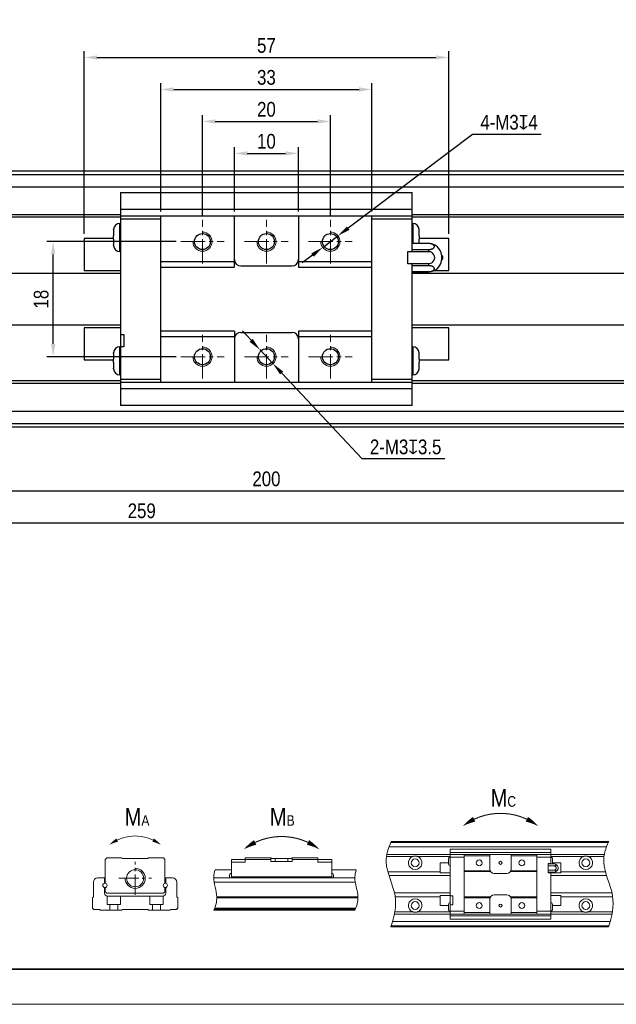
# Model space of a CAD drawing. Header units: millimetres. Extents: x 100 to 1557, y 30 to 283.
# Tile 14 of 16: x 1344 to 1437, y 30 to 184. Entities that reach past the tile are written whole.
import ezdxf

# ---------------------------------------------------------------- set-up
doc = ezdxf.new("R2010")
doc.units = ezdxf.units.MM
doc.linetypes.add('CENTER2', pattern=[28.575, 19.05, -3.175, 3.175, -3.175])
doc.layers.get('Defpoints').update_dxf_attribs({"lineweight": 13})
for name, color, linetype, lineweight in [('小粗', 7, 'Continuous', 25), ('标注', 3, 'Continuous', 13), ('点划线', 1, 'CENTER2', 13), ('粗线', 7, 'Continuous', 35), ('细线', 7, 'Continuous', 13)]:
    doc.layers.add(name, color=color, linetype=linetype, lineweight=lineweight)
doc.styles.add('3.5', font='ARIALN.TTF', dxfattribs={"height": 2.3})
doc.styles.add('7', font='ARIALN.TTF', dxfattribs={"height": 7})
doc.dimstyles.new('A4—对齐', dxfattribs={"dimtxt": 2.3, "dimasz": 2, "dimexe": 1, "dimexo": 0.7, "dimgap": 0.7, "dimtad": 1, "dimdec": 1, "dimzin": 9, "dimdsep": 46, "dimtxsty": '3.5', "dimcen": 2.5, "dimadec": 0, "dimazin": 0, "dimtm": 1e-09, "dimtfac": 1, "dimtdec": 1, "dimtmove": 0, "dimatfit": 3, "dimfxl": 0, "dimtolj": 1, "dimarcsym": 0})
doc.dimstyles.new('A4—水平', dxfattribs={"dimtxt": 2.3, "dimasz": 2, "dimexe": 1, "dimexo": 0.7, "dimgap": 0.7, "dimtad": 1, "dimtih": 1, "dimtoh": 1, "dimdec": 1, "dimzin": 12, "dimdsep": 46, "dimtxsty": '3.5', "dimcen": 2.5, "dimadec": 0, "dimazin": 0, "dimtm": 1e-09, "dimtfac": 1, "dimtdec": 1, "dimtmove": 0, "dimatfit": 3, "dimfxl": 0, "dimtolj": 1, "dimarcsym": 0})

# ---------------------------------------------------------------- blocks, each defined once
blk = doc.blocks.new('A4图框')
at = {"layer": '粗线'}
blk.add_lwpolyline([(5, 205), (292, 205), (292, 5), (5, 5)], close=True, dxfattribs=at)
at = {"layer": '细线'}
blk.add_lwpolyline([(0, 210), (297, 210), (297, 0), (0, 0)], close=True, dxfattribs=at)
blk = doc.blocks.new('扭矩')
at = {"layer": '标注'}
for points in [[(433.56, 94.07, 0.0147, 1.47, -0.053865), (436.8, 96.04, 0, 0, -1.574086)], [(455.04, 94.07, 0.0147, 1.47, 0.053865), (451.8, 96.04, 0, 0, 1.574086)], [(333.16, 88.77, 0.01, 1, -0.053865), (335.36, 90.11, 0, 0, -1.574086)], [(347.76, 88.77, 0.01, 1, 0.053865), (345.56, 90.11, 0, 0, 1.574086)], [(371.34, 87.48, 0.0147, 1.47, -0.053865), (374.58, 89.45, 0, 0, -1.574086)], [(392.81, 87.48, 0.0147, 1.47, 0.053865), (389.57, 89.45, 0, 0, 1.574086)]]:
    blk.add_lwpolyline(points, format="xyseb", dxfattribs=at)
for points, const_width in [([(451.8, 96.04, 0.223025), (436.8, 96.04, 4.483797)], 0.294), ([(345.56, 90.11, 0.223025), (335.36, 90.11, 4.483797)], 0.2), ([(389.57, 89.45, 0.223025), (374.58, 89.45, 4.483797)], 0.294)]:
    blk.add_lwpolyline(points, format="xyb", dxfattribs=dict(at, const_width=const_width))
blk.add_arc((340.46, 79.24), 2.86, 180, 90, dxfattribs=at)
for points, knots in [([(413.21, 89.69), (412.34, 87.78), (410.77, 82.72), (415.51, 74.58), (414.13, 68.38), (413.16, 65.44)], [4.418107, 4.418107, 4.418107, 4.418107, 10.533784, 20.542229, 29.51, 29.51, 29.51, 29.51]), ([(475.04, 89.69), (474.16, 87.78), (472.59, 82.72), (477.33, 74.58), (475.96, 68.38), (474.98, 65.44)], [4.418107, 4.418107, 4.418107, 4.418107, 10.533784, 20.542229, 29.51, 29.51, 29.51, 29.51]), ([(363.22, 81.67), (362.98, 80.98), (362.42, 78.47), (364.23, 74.45), (363.34, 71.38), (362.84, 70.15)], [3.929779, 3.929779, 3.929779, 3.929779, 6.143971, 11.892959, 15.773013, 15.773013, 15.773013, 15.773013]), ([(403.32, 81.67), (403.08, 80.98), (402.52, 78.47), (404.33, 74.45), (403.44, 71.38), (402.94, 70.15)], [3.929779, 3.929779, 3.929779, 3.929779, 6.143971, 11.892959, 15.773013, 15.773013, 15.773013, 15.773013])]:
    blk.add_open_spline(points, degree=3, knots=knots, dxfattribs=at)
at = {"layer": '点划线', "ltscale": 0.3}
for p, q in [((340.46, 74.58), (340.46, 83.91)), ((335.79, 79.24), (345.12, 79.24))]:
    blk.add_line(p, q, dxfattribs=at)
at = {"layer": '细线'}
for p, q in [((413.21, 89.69), (475.04, 89.69)), ((474.43, 88.21), (412.6, 88.21)), ((413.1, 89.43), (474.92, 89.43)), ((430.03, 87.55), (430.03, 67.58)), ((430.03, 87.55), (458.57, 87.55)), ((458.57, 83.32), (458.57, 87.55)), ((331.97, 84.63), (332.37, 85.04)), ((331.97, 84.63), (331.97, 77.83)), ((332.37, 85.04), (336.62, 85.04)), ((336.82, 84.84), (336.62, 85.04)), ((344.09, 84.84), (336.82, 84.84)), ((344.3, 85.04), (344.09, 84.84)), ((348.54, 85.04), (344.3, 85.04)), ((348.54, 85.04), (348.94, 84.63)), ((348.94, 84.63), (348.94, 77.83)), ((367.81, 84.63), (379.04, 84.63)), ((367.81, 84.63), (367.81, 79.53)), ((371.77, 85.04), (371.77, 83.83)), ((379.11, 85.04), (371.77, 85.04)), ((379.04, 84.03), (379.04, 85.04)), ((379.04, 84.03), (385.1, 84.03)), ((384.94, 84.84), (379.21, 84.84)), ((380.26, 84.84), (380.26, 84.03)), ((383.89, 84.03), (383.89, 84.84)), ((392.38, 85.04), (385.04, 85.04)), ((385.1, 84.03), (385.1, 85.04)), ((385.1, 84.63), (396.34, 84.63)), ((392.38, 85.04), (392.38, 83.83)), ((396.34, 79.53), (396.34, 84.63)), ((411.89, 85.45), (419.46, 85.45)), ((473.81, 86.05), (411.99, 86.05)), ((420.65, 85.45), (430.03, 85.45)), ((429.55, 83.22), (429.55, 84.84)), ((458.57, 86.55), (430.03, 86.55)), ((433.99, 85.24), (430.03, 85.24)), ((433.99, 86.05), (433.99, 69.08)), ((441.27, 85.65), (433.99, 85.65)), ((441.27, 86.05), (441.27, 81.81)), ((447.33, 86.05), (447.33, 81.81)), ((454.61, 85.65), (447.33, 85.65)), ((454.61, 69.08), (454.61, 86.05)), ((458.57, 85.24), (454.61, 85.24)), ((458.57, 85.45), (467.95, 85.45)), ((459.05, 83.32), (459.05, 84.84)), ((469.14, 85.45), (473.71, 85.45)), ((367.81, 81.67), (363.22, 81.67)), ((371.77, 83.83), (367.81, 83.83)), ((396.34, 83.83), (392.38, 83.83)), ((403.32, 81.67), (396.34, 81.67)), ((429.55, 83.63), (427.12, 83.63)), ((427.12, 80.8), (427.12, 83.63)), ((441.34, 81.4), (433.99, 81.4)), ((441.43, 81.2), (433.99, 81.2)), ((447.17, 81.2), (454.61, 81.2)), ((454.61, 81.4), (447.26, 81.4)), ((457.84, 80.84), (457.84, 83.47)), ((458.57, 83.47), (457.84, 83.47)), ((459.54, 83.32), (457.84, 83.32)), ((457.84, 82.74), (459.54, 82.74)), ((459.54, 81.57), (457.84, 81.57)), ((461.48, 83.63), (459.05, 83.63)), ((460.67, 82.44), (460.67, 81.87)), ((461.48, 80.8), (461.48, 83.63)), ((329.81, 79.36), (331.77, 79.36)), ((331.77, 79.36), (331.77, 77.83)), ((349.14, 79.36), (351.11, 79.36)), ((349.14, 79.36), (349.14, 77.83)), ((362.81, 79.36), (402.91, 79.36)), ((367.32, 79.36), (367.32, 80.25)), ((396.34, 79.64), (367.81, 79.64)), ((367.81, 79.36), (367.81, 79.53)), ((396.34, 79.53), (367.81, 79.53)), ((396.34, 79.53), (396.34, 79.36)), ((396.82, 79.36), (396.82, 80.25)), ((412.28, 81.12), (427.13, 81.12)), ((430.04, 79.99), (412.62, 79.99)), ((427.12, 80.8), (430.03, 80.8)), ((442.48, 80.6), (446.12, 80.6)), ((459.54, 80.99), (457.84, 80.99)), ((458.57, 80.84), (457.84, 80.84)), ((458.57, 80.99), (458.57, 67.58)), ((458.57, 80.8), (461.48, 80.8)), ((474.45, 79.99), (458.57, 79.99)), ((461.47, 81.12), (474.11, 81.12)), ((328.6, 73.93), (328.6, 78.15)), ((331.77, 74.98), (331.77, 76.62)), ((331.97, 75.4), (331.97, 76.62)), ((348.94, 76.62), (348.94, 75.4)), ((349.14, 74.98), (349.14, 76.62)), ((352.32, 78.15), (352.32, 73.93)), ((403.02, 78.15), (362.92, 78.15)), ((328.33, 73.67), (328.6, 73.93)), ((328.33, 70.76), (328.33, 73.67)), ((332.37, 75), (331.97, 75.4)), ((348.54, 75), (332.37, 75)), ((332.48, 74.19), (332.48, 71.82)), ((332.57, 74.18), (348.34, 74.18)), ((336.32, 74.18), (336.32, 71.82)), ((344.6, 74.18), (344.6, 71.82)), ((348.44, 74.19), (348.44, 71.82)), ((348.94, 75.4), (348.54, 75)), ((352.32, 73.93), (352.58, 73.67)), ((352.58, 73.67), (352.58, 70.76)), ((363.67, 73.93), (403.77, 73.93)), ((363.68, 73.67), (403.77, 73.67)), ((414.15, 75.14), (430.04, 75.14)), ((414.36, 74.01), (427.13, 74.01)), ((430.03, 74.33), (427.12, 74.33)), ((427.12, 71.5), (427.12, 74.33)), ((430.03, 74.29), (430.76, 74.29)), ((430.76, 74.29), (430.76, 71.66)), ((441.43, 73.93), (433.99, 73.93)), ((441.34, 73.73), (433.99, 73.73)), ((441.27, 69.08), (441.27, 73.32)), ((442.48, 74.53), (446.12, 74.53)), ((447.17, 73.93), (454.61, 73.93)), ((454.61, 73.73), (447.26, 73.73)), ((447.33, 73.32), (447.33, 69.08)), ((458.57, 75.14), (475.97, 75.14)), ((461.48, 74.33), (458.57, 74.33)), ((461.47, 74.01), (476.18, 74.01)), ((461.48, 71.5), (461.48, 74.33)), ((328.74, 70.35), (328.33, 70.76)), ((330.35, 70.35), (328.74, 70.35)), ((330.56, 70.15), (330.35, 70.35)), ((336.62, 70.15), (330.56, 70.15)), ((332.48, 71.82), (336.32, 71.82)), ((333.28, 71.82), (333.28, 70.15)), ((335.51, 71.82), (335.51, 70.15)), ((336.82, 70.35), (336.62, 70.15)), ((344.09, 70.35), (336.82, 70.35)), ((344.3, 70.15), (344.09, 70.35)), ((350.36, 70.15), (344.3, 70.15)), ((348.44, 71.82), (344.6, 71.82)), ((345.41, 71.82), (345.41, 70.15)), ((347.63, 71.82), (347.63, 70.15)), ((350.56, 70.35), (350.36, 70.15)), ((351.89, 70.35), (350.56, 70.35)), ((352.32, 70.53), (352.34, 70.51)), ((352.58, 70.76), (352.34, 70.51)), ((362.84, 70.15), (402.94, 70.15)), ((403.02, 70.35), (362.92, 70.35)), ((363.07, 70.76), (403.17, 70.76)), ((427.12, 71.5), (429.55, 71.5)), ((429.55, 71.91), (429.55, 70.29)), ((430.03, 71.66), (430.76, 71.66)), ((459.05, 70.29), (459.05, 71.91)), ((459.05, 71.5), (461.48, 71.5)), ((414.15, 69.08), (475.97, 69.08)), ((414.25, 69.68), (419.46, 69.68)), ((420.65, 69.68), (430.03, 69.68)), ((430.03, 69.89), (433.99, 69.89)), ((430.03, 68.58), (458.57, 68.58)), ((430.03, 67.58), (458.57, 67.58)), ((441.27, 69.48), (433.99, 69.48)), ((454.61, 69.48), (447.33, 69.48)), ((454.61, 69.89), (458.57, 69.89)), ((458.57, 69.68), (467.95, 69.68)), ((469.14, 69.68), (476.08, 69.68)), ((413.16, 65.44), (474.98, 65.44)), ((475.07, 65.7), (413.24, 65.7)), ((413.62, 66.92), (475.44, 66.92))]:
    blk.add_line(p, q, dxfattribs=at)
for centre, radius in [((420.05, 83.63), 1.11), ((438.24, 83.63), 0.849), ((444.3, 83.63), 0.434), ((450.36, 83.63), 0.849), ((468.55, 83.63), 1.11), ((340.46, 79.24), 2.42), ((331.87, 77.22), 0.614), ((349.04, 77.22), 0.614), ((420.05, 71.5), 1.11), ((438.24, 71.5), 0.849), ((444.3, 71.5), 0.434), ((450.36, 71.5), 0.849), ((468.55, 71.5), 1.11)]:
    blk.add_circle(centre, radius, dxfattribs=at)
for centre, radius, start, end in [((380.26, 85.44), 1.21, 199.4712, 210), ((420.05, 83.63), 1.92, 107.9953, 72.0062), ((429.95, 84.84), 0.404, 78.463, 180.0001), ((458.65, 84.84), 0.404, 359.9999, 101.537), ((468.55, 83.63), 1.92, 107.9938, 72.0062), ((429.95, 83.22), 0.404, 179.9999, 281.537), ((442.48, 81.81), 1.21, 180, 270), ((446.12, 81.81), 1.21, 270, 360), ((459.54, 82.15), 1.17, 14.082, 89.9713), ((459.54, 82.15), 0.583, 270.1017, 90.0043), ((459.54, 82.15), 1.17, 270, 345.918), ((329.81, 78.15), 1.21, 90, 180), ((351.11, 78.15), 1.21, 0, 90), ((367.73, 80.25), 0.404, 78.463, 180.0001), ((396.42, 80.25), 0.404, 359.9999, 101.537), ((332.57, 74.98), 0.8, 180, 270), ((348.34, 74.98), 0.8, 270, 0), ((420.05, 71.5), 1.92, 287.9938, 252.0047), ((442.48, 73.32), 1.21, 90, 180), ((446.12, 73.32), 1.21, 30, 90), ((446.12, 73.32), 1.21, 0, 19.4712), ((468.55, 71.5), 1.92, 287.9938, 252.0047), ((351.89, 70.96), 0.606, 270, 314.9062), ((429.95, 71.91), 0.404, 78.463, 180.0001), ((429.95, 70.29), 0.404, 179.9999, 281.537), ((458.65, 71.91), 0.404, 359.9999, 101.537), ((458.65, 70.29), 0.404, 258.463, 0.0001)]:
    blk.add_arc(centre, radius, start, end, dxfattribs=at)
for centre, major_axis, ratio, start_param, end_param in [((383.89, 85.44), (0.51, 1.1), 1, 4.621289, 4.805051), ((459.54, 83.03), (0.583, 0), 0.5, 4.712313, 7.852981), ((459.54, 81.28), (-0.583, 0), 0.5, 1.570197, 4.710613), ((446.12, 73.32), (0.51, -1.1), 1, 1.478135, 1.661896)]:
    blk.add_ellipse(centre, major_axis=major_axis, ratio=ratio, start_param=start_param, end_param=end_param, dxfattribs=at)
for points in [[(420.65, 85.45), (420.6, 85.47), (420.55, 85.48), (420.45, 85.51), (420.4, 85.51), (420.3, 85.53), (420.25, 85.54), (420.15, 85.54), (420.1, 85.55), (420.03, 85.55), (420, 85.55), (419.95, 85.54), (419.93, 85.54), (419.85, 85.54), (419.8, 85.53), (419.7, 85.51), (419.6, 85.5), (419.51, 85.47), (419.46, 85.45)], [(469.14, 85.45), (469.09, 85.47), (469.04, 85.48), (468.95, 85.51), (468.9, 85.51), (468.8, 85.53), (468.75, 85.54), (468.65, 85.54), (468.6, 85.55), (468.52, 85.55), (468.5, 85.55), (468.45, 85.54), (468.42, 85.54), (468.35, 85.54), (468.3, 85.53), (468.2, 85.51), (468.1, 85.5), (468, 85.47), (467.95, 85.45)], [(419.46, 69.68), (419.51, 69.66), (419.56, 69.65), (419.65, 69.62), (419.7, 69.61), (419.8, 69.6), (419.85, 69.59), (419.95, 69.59), (420, 69.58), (420.08, 69.58), (420.1, 69.58), (420.15, 69.59), (420.18, 69.59), (420.25, 69.59), (420.3, 69.6), (420.4, 69.61), (420.5, 69.63), (420.6, 69.66), (420.65, 69.68)], [(467.95, 69.68), (468, 69.66), (468.05, 69.65), (468.15, 69.62), (468.2, 69.61), (468.3, 69.6), (468.35, 69.59), (468.45, 69.59), (468.5, 69.58), (468.57, 69.58), (468.6, 69.58), (468.65, 69.59), (468.67, 69.59), (468.75, 69.59), (468.8, 69.6), (468.9, 69.61), (469, 69.63), (469.09, 69.66), (469.14, 69.68)]]:
    blk.add_open_spline(points, degree=3, knots=[0, 0, 0, 0, 0.125, 0.125, 0.25, 0.25, 0.375, 0.375, 0.5, 0.5, 0.5625, 0.5625, 0.625, 0.625, 0.75, 0.75, 0.875, 1, 1, 1, 1], dxfattribs=at)
blk.add_open_spline([(362.98, 70.51), (403.08, 70.51)], degree=1, dxfattribs=at)
at = {"layer": '标注', "char_height": 5, "attachment_point": 1, "style": '7'}
for s, insert in [('M{\\H0.6x;C}', (441.48, 104.59)), ('M{\\H0.6x;A}', (337.46, 99.18)), ('M{\\H0.6x;B}', (378.72, 99.18))]:
    blk.add_mtext_dynamic_manual_height_columns(s, width=12.0149, gutter_width=35, heights=[0], dxfattribs=dict(at, insert=insert))
blk = doc.blocks.new('*D170')
at = {"layer": 'Defpoints', "color": 0, "transparency": 16777216}
for p in [(1387.09, 163.1), (1377.09, 153.3), (1387.09, 153.3)]:
    blk.add_point(p, dxfattribs=at)
at = {"layer": '标注', "color": 0, "lineweight": -2, "transparency": 16777216}
for p, q in [((1377.09, 154), (1377.09, 164.1)), ((1387.09, 154), (1387.09, 164.1)), ((1379.09, 163.1), (1385.09, 163.1))]:
    blk.add_line(p, q, dxfattribs=at)
at = {"layer": '标注', "color": 0, "transparency": 16777216}
for points in [[(1379.09, 163.43), (1379.09, 162.77), (1377.09, 163.1)], [(1385.09, 163.43), (1385.09, 162.77), (1387.09, 163.1)]]:
    blk.add_solid(points, dxfattribs=at)
at = {"layer": '标注', "color": 0, "transparency": 16777216, "insert": (1382.09, 164.98), "char_height": 2.3, "attachment_point": 5, "style": '3.5'}
blk.add_mtext('\\A1;10', dxfattribs=at)
blk = doc.blocks.new('*D171')
at = {"layer": 'Defpoints', "color": 0, "transparency": 16777216}
for p in [(1392.09, 168.1), (1372.09, 152.71), (1392.09, 152.71)]:
    blk.add_point(p, dxfattribs=at)
at = {"layer": '标注', "color": 0, "lineweight": -2, "transparency": 16777216}
for p, q in [((1372.09, 153.41), (1372.09, 169.1)), ((1374.09, 168.1), (1390.09, 168.1)), ((1392.09, 153.41), (1392.09, 169.1))]:
    blk.add_line(p, q, dxfattribs=at)
at = {"layer": '标注', "color": 0, "transparency": 16777216}
for points in [[(1374.09, 168.43), (1374.09, 167.77), (1372.09, 168.1)], [(1390.09, 168.43), (1390.09, 167.77), (1392.09, 168.1)]]:
    blk.add_solid(points, dxfattribs=at)
at = {"layer": '标注', "color": 0, "transparency": 16777216, "insert": (1382.09, 169.98), "char_height": 2.3, "attachment_point": 5, "style": '3.5'}
blk.add_mtext('\\A1;20', dxfattribs=at)
blk = doc.blocks.new('*D172')
at = {"layer": 'Defpoints', "color": 0, "transparency": 16777216}
for p in [(1398.59, 173.1), (1365.59, 153.3), (1398.59, 153.3)]:
    blk.add_point(p, dxfattribs=at)
at = {"layer": '标注', "color": 0, "lineweight": -2, "transparency": 16777216}
for p, q in [((1365.59, 154), (1365.59, 174.1)), ((1398.59, 154), (1398.59, 174.1)), ((1367.59, 173.1), (1396.59, 173.1))]:
    blk.add_line(p, q, dxfattribs=at)
at = {"layer": '标注', "color": 0, "transparency": 16777216}
for points in [[(1367.59, 173.43), (1367.59, 172.77), (1365.59, 173.1)], [(1396.59, 173.43), (1396.59, 172.77), (1398.59, 173.1)]]:
    blk.add_solid(points, dxfattribs=at)
at = {"layer": '标注', "color": 0, "transparency": 16777216, "insert": (1382.09, 174.98), "char_height": 2.3, "attachment_point": 5, "style": '3.5'}
blk.add_mtext('\\A1;33', dxfattribs=at)
blk = doc.blocks.new('*D173')
at = {"layer": 'Defpoints', "color": 0, "transparency": 16777216}
for p in [(1410.59, 178.1), (1353.59, 149.8), (1410.59, 149.8)]:
    blk.add_point(p, dxfattribs=at)
at = {"layer": '标注', "color": 0, "lineweight": -2, "transparency": 16777216}
for p, q in [((1353.59, 150.5), (1353.59, 179.1)), ((1410.59, 150.5), (1410.59, 179.1)), ((1355.59, 178.1), (1408.59, 178.1))]:
    blk.add_line(p, q, dxfattribs=at)
at = {"layer": '标注', "color": 0, "transparency": 16777216}
for points in [[(1355.59, 178.43), (1355.59, 177.77), (1353.59, 178.1)], [(1408.59, 178.43), (1408.59, 177.77), (1410.59, 178.1)]]:
    blk.add_solid(points, dxfattribs=at)
at = {"layer": '标注', "color": 0, "transparency": 16777216, "insert": (1382.09, 179.97), "char_height": 2.3, "attachment_point": 5, "style": '3.5'}
blk.add_mtext('\\A1;57', dxfattribs=at)
blk = doc.blocks.new('*D174')
at = {"layer": 'Defpoints', "color": 0, "transparency": 16777216}
for p in [(1307.09, 120.3), (1457.09, 120.3), (1457.09, 110.3)]:
    blk.add_point(p, dxfattribs=at)
at = {"layer": '标注', "color": 0, "lineweight": -2, "transparency": 16777216}
for p, q in [((1307.09, 119.6), (1307.09, 109.3)), ((1457.09, 119.6), (1457.09, 109.3)), ((1309.09, 110.3), (1455.09, 110.3))]:
    blk.add_line(p, q, dxfattribs=at)
at = {"layer": '标注', "color": 0, "transparency": 16777216}
for points in [[(1309.09, 110.63), (1309.09, 109.97), (1307.09, 110.3)], [(1455.09, 110.63), (1455.09, 109.97), (1457.09, 110.3)]]:
    blk.add_solid(points, dxfattribs=at)
at = {"layer": '标注', "color": 0, "transparency": 16777216, "insert": (1382.09, 112.18), "char_height": 2.3, "width": 17.3777, "attachment_point": 5, "style": '3.5'}
blk.add_mtext('\\A1;200', dxfattribs=at)
blk = doc.blocks.new('*D176')
at = {"layer": 'Defpoints', "color": 0, "transparency": 16777216}
for p in [(1258.09, 120.5), (1467.09, 121), (1467.09, 105.3)]:
    blk.add_point(p, dxfattribs=at)
at = {"layer": '标注', "color": 0, "lineweight": -2, "transparency": 16777216}
for p, q in [((1467.09, 120.3), (1467.09, 104.3)), ((1258.09, 119.8), (1258.09, 104.3)), ((1260.09, 105.3), (1465.09, 105.3))]:
    blk.add_line(p, q, dxfattribs=at)
at = {"layer": '标注', "color": 0, "transparency": 16777216}
for points in [[(1260.09, 105.63), (1260.09, 104.97), (1258.09, 105.3)], [(1465.09, 105.63), (1465.09, 104.97), (1467.09, 105.3)]]:
    blk.add_solid(points, dxfattribs=at)
at = {"layer": '标注', "color": 0, "transparency": 16777216, "insert": (1362.59, 107.18), "char_height": 2.3, "width": 21.1351, "attachment_point": 5, "style": '3.5'}
blk.add_mtext('\\A1;259', dxfattribs=at)
blk = doc.blocks.new('*D197')
at = {"layer": 'Defpoints', "color": 0, "transparency": 16777216}
for p in [(1348.74, 149.3), (1368.68, 149.3), (1368.68, 131.3)]:
    blk.add_point(p, dxfattribs=at)
at = {"layer": '标注', "color": 0, "lineweight": -2, "transparency": 16777216}
for p, q in [((1367.98, 149.3), (1347.74, 149.3)), ((1348.74, 133.3), (1348.74, 147.3)), ((1367.98, 131.3), (1347.74, 131.3))]:
    blk.add_line(p, q, dxfattribs=at)
at = {"layer": '标注', "color": 0, "transparency": 16777216}
for points in [[(1348.41, 147.3), (1349.08, 147.3), (1348.74, 149.3)], [(1348.41, 133.3), (1349.08, 133.3), (1348.74, 131.3)]]:
    blk.add_solid(points, dxfattribs=at)
at = {"layer": '标注', "color": 0, "transparency": 16777216, "insert": (1346.87, 140.3), "char_height": 2.3, "attachment_point": 5, "rotation": 90, "style": '3.5'}
blk.add_mtext('\\A1;18', dxfattribs=at)
blk = doc.blocks.new('*D198')
at = {"layer": 'Defpoints', "color": 0, "transparency": 16777216}
for p in [(1381.06, 132.4), (1383.11, 130.21)]:
    blk.add_point(p, dxfattribs=at)
at = {"layer": '标注', "color": 0, "lineweight": -2, "transparency": 16777216}
for p, q in [((1379.69, 133.86), (1378.33, 135.32)), ((1381.06, 132.4), (1383.11, 130.21)), ((1397.05, 115.3), (1384.48, 128.74)), ((1409.97, 115.3), (1397.05, 115.3))]:
    blk.add_line(p, q, dxfattribs=at)
at = {"layer": '标注', "color": 0, "transparency": 16777216}
for points in [[(1379.94, 134.09), (1379.45, 133.63), (1381.06, 132.4)], [(1384.72, 128.97), (1384.23, 128.52), (1383.11, 130.21)]]:
    blk.add_solid(points, dxfattribs=at)
at = {"layer": '标注', "color": 0, "transparency": 16777216, "insert": (1403.86, 117.18), "char_height": 2.3, "attachment_point": 5, "style": '3.5'}
blk.add_mtext('\\A1;2-M3{\\Fgdt|c134;x}3.5', dxfattribs=at)
blk = doc.blocks.new('*D199')
at = {"layer": 'Defpoints', "color": 0, "transparency": 16777216}
for p in [(1393.28, 150.21), (1390.89, 148.4)]:
    blk.add_point(p, dxfattribs=at)
at = {"layer": '标注', "color": 0, "lineweight": -2, "transparency": 16777216}
for p, q in [((1414.3, 166.08), (1394.88, 151.41)), ((1425.05, 166.08), (1414.3, 166.08)), ((1390.89, 148.4), (1393.28, 150.21)), ((1389.29, 147.19), (1387.7, 145.99))]:
    blk.add_line(p, q, dxfattribs=at)
at = {"layer": '标注', "color": 0, "transparency": 16777216}
for points in [[(1394.68, 151.68), (1395.08, 151.14), (1393.28, 150.21)], [(1389.09, 147.46), (1389.49, 146.93), (1390.89, 148.4)]]:
    blk.add_solid(points, dxfattribs=at)
at = {"layer": '标注', "color": 0, "transparency": 16777216, "insert": (1420.03, 167.96), "char_height": 2.3, "attachment_point": 5, "style": '3.5'}
blk.add_mtext('\\A1;4-M3{\\Fgdt|c134;x}4', dxfattribs=at)

msp = doc.modelspace()

# ---------------------------------------------------------------- linework, layer by layer
at = {"layer": '小粗'}
for p, q in [((1457.09, 160.3), (1307.09, 160.3)), ((1307.09, 159.8), (1457.09, 159.8)), ((1457.09, 157.8), (1307.09, 157.8)), ((1359.29, 156.96), (1404.89, 156.96)), ((1359.29, 156.96), (1359.29, 132.85)), ((1404.89, 147.78), (1404.89, 156.96)), ((1404.89, 154.3), (1359.29, 154.3)), ((1359.29, 153.5), (1307.09, 153.5)), ((1359.29, 153.1), (1307.09, 153.1)), ((1404.89, 153.3), (1359.29, 153.3)), ((1365.59, 152.8), (1359.29, 152.8)), ((1365.59, 127.3), (1365.59, 153.3)), ((1377.09, 145.3), (1377.09, 153.3)), ((1387.09, 153.3), (1387.09, 145.3)), ((1398.59, 127.3), (1398.59, 153.3)), ((1404.89, 152.8), (1398.59, 152.8)), ((1457.09, 153.5), (1404.89, 153.5)), ((1457.09, 153.1), (1404.89, 153.1)), ((1358.19, 151.2), (1358.19, 151.2)), ((1358.19, 151.12), (1358.19, 150.2)), ((1359.29, 152.15), (1359.19, 152.15)), ((1359.19, 147.75), (1359.19, 152.15)), ((1404.99, 152.15), (1404.89, 152.15)), ((1404.99, 152.15), (1404.99, 149)), ((1405.98, 151.2), (1405.98, 151.2)), ((1405.99, 150.2), (1405.99, 151.12)), ((1358.19, 149.8), (1353.59, 149.8)), ((1353.59, 149.8), (1353.59, 144.8)), ((1358.19, 150.2), (1358.19, 150.2)), ((1358.19, 149.7), (1358.19, 149.7)), ((1358.19, 149.7), (1358.19, 148.78)), ((1405.98, 150.2), (1405.99, 150.2)), ((1410.59, 149.8), (1405.98, 149.8)), ((1405.99, 149.7), (1405.98, 149.7)), ((1405.99, 149), (1405.99, 149.7)), ((1410.59, 144.8), (1410.59, 149.8)), ((1358.19, 148.7), (1358.19, 148.7)), ((1407.49, 149), (1404.89, 149)), ((1407.49, 148.99), (1404.89, 148.99)), ((1404.89, 148.08), (1407.49, 148.08)), ((1407.49, 148.99), (1407.49, 149)), ((1407.49, 147.72), (1407.49, 148.08)), ((1359.19, 147.75), (1359.29, 147.75)), ((1404.19, 145.82), (1404.19, 147.78)), ((1404.19, 147.78), (1404.89, 147.78)), ((1407.49, 147.72), (1404.19, 147.72)), ((1409.47, 147.21), (1409.47, 146.39)), ((1353.59, 144.8), (1359.29, 144.8)), ((1365.59, 146.2), (1377.09, 146.2)), ((1365.59, 145.3), (1377.09, 145.3)), ((1378.09, 145.5), (1386.09, 145.5)), ((1387.09, 146.2), (1398.59, 146.2)), ((1387.09, 145.3), (1398.59, 145.3)), ((1404.19, 145.88), (1407.49, 145.88)), ((1404.89, 145.82), (1404.19, 145.82)), ((1404.89, 123.64), (1404.89, 145.82)), ((1407.49, 145.53), (1404.89, 145.53)), ((1407.49, 145.53), (1407.49, 145.88)), ((1408.36, 144.8), (1410.59, 144.8)), ((1359.29, 144.3), (1310.09, 144.3)), ((1457.09, 144.3), (1404.88, 144.3)), ((1404.89, 144.61), (1407.49, 144.61)), ((1404.89, 144.6), (1407.49, 144.6)), ((1407.49, 144.6), (1407.49, 144.61)), ((1310.09, 136.3), (1359.29, 136.3)), ((1359.29, 135.8), (1353.59, 135.8)), ((1353.59, 135.8), (1353.59, 130.8)), ((1404.88, 136.3), (1457.09, 136.3)), ((1410.59, 135.8), (1404.89, 135.8)), ((1410.59, 130.8), (1410.59, 135.8)), ((1359.29, 134.78), (1359.79, 134.78)), ((1359.79, 134.78), (1359.79, 132.82)), ((1377.09, 135.3), (1365.59, 135.3)), ((1377.09, 134.4), (1365.59, 134.4)), ((1377.09, 135.3), (1377.09, 127.3)), ((1378.09, 135.1), (1386.09, 135.1)), ((1398.59, 135.3), (1387.09, 135.3)), ((1387.09, 135.3), (1387.09, 127.3)), ((1398.59, 134.4), (1387.09, 134.4)), ((1359.29, 132.85), (1359.19, 132.85)), ((1359.19, 128.45), (1359.19, 132.85)), ((1359.29, 132.82), (1359.29, 123.64)), ((1359.79, 132.82), (1359.29, 132.82)), ((1404.99, 132.85), (1404.89, 132.85)), ((1404.99, 132.85), (1404.99, 128.45)), ((1358.19, 131.9), (1358.19, 131.9)), ((1358.19, 131.82), (1358.19, 130.9)), ((1405.98, 131.9), (1405.98, 131.9)), ((1405.99, 130.9), (1405.99, 131.82)), ((1353.59, 130.8), (1358.19, 130.8)), ((1358.19, 130.9), (1358.19, 130.9)), ((1358.19, 130.4), (1358.19, 130.4)), ((1358.19, 130.4), (1358.19, 129.48)), ((1358.19, 129.4), (1358.19, 129.4)), ((1405.98, 130.9), (1405.99, 130.9)), ((1405.98, 130.8), (1410.59, 130.8)), ((1405.99, 130.4), (1405.98, 130.4)), ((1405.98, 129.4), (1405.98, 129.4)), ((1405.99, 129.48), (1405.99, 130.4)), ((1359.19, 128.45), (1359.29, 128.45)), ((1404.89, 128.45), (1404.99, 128.45)), ((1359.29, 127.5), (1307.09, 127.5)), ((1359.29, 127.1), (1307.09, 127.1)), ((1359.29, 127.8), (1365.59, 127.8)), ((1359.29, 127.3), (1404.89, 127.3)), ((1359.29, 126.3), (1404.89, 126.3)), ((1398.59, 127.8), (1404.89, 127.8)), ((1457.09, 127.5), (1404.89, 127.5)), ((1457.09, 127.1), (1404.89, 127.1)), ((1404.89, 123.64), (1359.29, 123.64)), ((1307.09, 122.8), (1457.09, 122.8)), ((1457.09, 120.8), (1307.09, 120.8)), ((1457.09, 120.3), (1307.09, 120.3))]:
    msp.add_line(p, q, dxfattribs=at)
for centre in [(1372.09, 149.3), (1382.09, 149.3), (1392.09, 149.3), (1372.09, 131.3), (1382.09, 131.3), (1392.09, 131.3)]:
    msp.add_circle(centre, 1.25, dxfattribs=at)
for centre, radius, start, end in [((1359.19, 151.15), 1, 90, 177.1503), ((1404.99, 151.15), 1, 2.8407, 90), ((1359.19, 148.75), 1, 182.8407, 270), ((1407.49, 147, 0), 2, 5.9669, 89.9995), ((1378.09, 146.5), 1, 180, 270), ((1386.09, 146.5), 1, 270, 0), ((1407.49, 146.8), 0.917, 269.927, 90.0283), ((1407.49, 146.6, 0), 2, 270, 354.0287), ((1409.19, 146.8), 0.5, 305.3329, 54.6671), ((1378.09, 134.1), 1, 90, 180), ((1386.09, 134.1), 1, 0, 90), ((1359.19, 131.85), 1, 90, 177.1503), ((1404.99, 131.85), 1, 2.8407, 90), ((1359.19, 129.45), 1, 182.8407, 270), ((1404.99, 129.45), 1, 270, 357.1503)]:
    msp.add_arc(centre, radius, start, end, dxfattribs=at)
for points in [[(1358.19, 151.12), (1358.19, 151.13), (1358.19, 151.15), (1358.19, 151.18), (1358.19, 151.19), (1358.19, 151.2)], [(1405.99, 151.12), (1405.99, 151.13), (1405.99, 151.15), (1405.98, 151.18), (1405.98, 151.19), (1405.98, 151.2)], [(1358.19, 149.7), (1358.19, 149.78), (1358.19, 149.95), (1358.19, 150.12), (1358.19, 150.2)], [(1405.98, 150.2), (1405.98, 150.12), (1405.98, 149.95), (1405.98, 149.78), (1405.98, 149.7)], [(1358.19, 148.7), (1358.19, 148.71), (1358.19, 148.73), (1358.19, 148.75), (1358.19, 148.77), (1358.19, 148.78)], [(1358.19, 131.82), (1358.19, 131.83), (1358.19, 131.85), (1358.19, 131.88), (1358.19, 131.89), (1358.19, 131.9)], [(1405.99, 131.82), (1405.99, 131.83), (1405.99, 131.85), (1405.98, 131.88), (1405.98, 131.89), (1405.98, 131.9)], [(1358.19, 130.4), (1358.19, 130.48), (1358.19, 130.65), (1358.19, 130.82), (1358.19, 130.9)], [(1358.19, 129.4), (1358.19, 129.41), (1358.19, 129.43), (1358.19, 129.45), (1358.19, 129.47), (1358.19, 129.48)], [(1405.98, 130.9), (1405.98, 130.82), (1405.98, 130.65), (1405.98, 130.48), (1405.98, 130.4)], [(1405.98, 129.4), (1405.98, 129.41), (1405.98, 129.43), (1405.99, 129.45), (1405.99, 129.47), (1405.99, 129.48)]]:
    msp.add_open_spline(points, degree=3, dxfattribs=at)
for points in [[(1407.49, 148.08), (1407.54, 148.08), (1407.6, 148.08), (1407.69, 148.09), (1407.72, 148.09), (1407.76, 148.1), (1407.77, 148.1), (1407.8, 148.11), (1407.81, 148.11), (1407.88, 148.12), (1407.93, 148.14), (1408, 148.16), (1408.03, 148.17), (1408.07, 148.19), (1408.11, 148.21), (1408.15, 148.24), (1408.18, 148.25), (1408.18, 148.26), (1408.2, 148.27), (1408.21, 148.28), (1408.25, 148.31), (1408.27, 148.33), (1408.3, 148.38), (1408.31, 148.39), (1408.33, 148.41), (1408.33, 148.42), (1408.34, 148.43), (1408.34, 148.44), (1408.35, 148.48), (1408.36, 148.5), (1408.36, 148.54), (1408.36, 148.55), (1408.36, 148.56), (1408.35, 148.57), (1408.35, 148.59), (1408.35, 148.61), (1408.33, 148.65), (1408.31, 148.68), (1408.28, 148.72), (1408.27, 148.73), (1408.25, 148.76), (1408.23, 148.77), (1408.19, 148.81), (1408.15, 148.83), (1408.1, 148.86), (1408.09, 148.86), (1408.07, 148.87), (1408.04, 148.89), (1407.98, 148.91), (1407.93, 148.93), (1407.89, 148.94), (1407.88, 148.94), (1407.85, 148.95), (1407.84, 148.95), (1407.77, 148.97), (1407.72, 148.98), (1407.63, 148.99), (1407.6, 148.99), (1407.54, 148.99), (1407.51, 148.99), (1407.49, 148.99)], [(1407.49, 144.61), (1407.54, 144.61), (1407.6, 144.61), (1407.69, 144.62), (1407.72, 144.63), (1407.76, 144.63), (1407.77, 144.64), (1407.8, 144.64), (1407.81, 144.64), (1407.88, 144.66), (1407.93, 144.67), (1408, 144.7), (1408.03, 144.71), (1408.07, 144.73), (1408.11, 144.75), (1408.15, 144.77), (1408.18, 144.79), (1408.18, 144.79), (1408.2, 144.81), (1408.21, 144.81), (1408.25, 144.84), (1408.27, 144.87), (1408.3, 144.91), (1408.31, 144.93), (1408.33, 144.95), (1408.33, 144.95), (1408.34, 144.97), (1408.34, 144.97), (1408.35, 145.01), (1408.36, 145.04), (1408.36, 145.08), (1408.36, 145.08), (1408.36, 145.1), (1408.35, 145.11), (1408.35, 145.13), (1408.35, 145.14), (1408.33, 145.19), (1408.31, 145.21), (1408.28, 145.25), (1408.27, 145.27), (1408.25, 145.29), (1408.23, 145.31), (1408.19, 145.34), (1408.15, 145.37), (1408.1, 145.39), (1408.09, 145.4), (1408.07, 145.41), (1408.04, 145.43), (1407.98, 145.45), (1407.93, 145.46), (1407.89, 145.47), (1407.88, 145.48), (1407.85, 145.48), (1407.84, 145.49), (1407.77, 145.5), (1407.72, 145.51), (1407.63, 145.52), (1407.6, 145.52), (1407.54, 145.53), (1407.51, 145.53), (1407.49, 145.53)]]:
    msp.add_open_spline(points, degree=3, knots=[0, 0, 0, 0, 0.0625, 0.0625, 0.09375, 0.09375, 0.109375, 0.109375, 0.125, 0.125, 0.1875, 0.1875, 0.21875, 0.21875, 0.25, 0.28125, 0.28125, 0.296875, 0.296875, 0.3125, 0.3125, 0.375, 0.375, 0.40625, 0.40625, 0.421875, 0.421875, 0.4375, 0.4375, 0.5, 0.5, 0.515625, 0.515625, 0.53125, 0.53125, 0.5625, 0.5625, 0.625, 0.625, 0.65625, 0.65625, 0.6875, 0.6875, 0.75, 0.75, 0.765625, 0.765625, 0.78125, 0.8125, 0.84375, 0.84375, 0.859375, 0.859375, 0.875, 0.875, 0.9375, 0.9375, 0.96875, 0.96875, 1, 1, 1, 1], dxfattribs=at)
at = {"layer": '标注'}
for centre in [(1372.09, 149.3), (1382.09, 149.3), (1392.09, 149.3), (1372.09, 131.3), (1382.09, 131.3), (1392.09, 131.3)]:
    msp.add_arc(centre, 1.5, 180, 90, dxfattribs=at)
at = {"layer": '点划线', "ltscale": 0.2}
for p, q in [((1372.09, 145.89), (1372.09, 152.71)), ((1382.09, 145.89), (1382.09, 152.71)), ((1392.09, 145.89), (1392.09, 152.71)), ((1368.68, 149.3), (1375.49, 149.3)), ((1378.68, 149.3), (1385.49, 149.3)), ((1388.68, 149.3), (1395.49, 149.3)), ((1372.09, 127.89), (1372.09, 134.71)), ((1382.09, 127.89), (1382.09, 134.71)), ((1392.09, 127.89), (1392.09, 134.71)), ((1368.68, 131.3), (1375.49, 131.3)), ((1378.68, 131.3), (1385.49, 131.3)), ((1388.68, 131.3), (1395.49, 131.3))]:
    msp.add_line(p, q, dxfattribs=at)

# ---------------------------------------------------------------- block references
at = {"layer": '标注'}
for name, p, xscale, yscale, zscale in [('A4图框', (1230.51, 30), 1.10045781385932, 1.10045781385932, 1.10045781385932), ('扭矩', (1174.23, 6.11), 0.5502289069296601, 0.5502289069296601, 0.5502289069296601)]:
    msp.add_blockref(name, p, dxfattribs=dict(at, xscale=xscale, yscale=yscale, zscale=zscale))

# ---------------------------------------------------------------- dimensions: what is measured, and where the dimension line sits
for base, p1, p2, picture, middle in [((1410.59, 178.1), (1353.59, 149.8), (1410.59, 149.8), '*D173', (1382.09, 179.97)), ((1398.59, 173.1), (1365.59, 153.3), (1398.59, 153.3), '*D172', (1382.09, 174.98)), ((1392.09, 168.1), (1372.09, 152.71), (1392.09, 152.71), '*D171', (1382.09, 169.98)), ((1387.09, 163.1), (1377.09, 153.3), (1387.09, 153.3), '*D170', (1382.09, 164.98))]:
    dim = msp.add_linear_dim(base=base, p1=p1, p2=p2, dimstyle='A4—对齐', dxfattribs=at)
    dim.commit()
    dim.dimension.update_dxf_attribs({"geometry": picture, "text_midpoint": middle})
for p1, p2, text, picture, middle in [((1390.89, 148.4), (1393.28, 150.21), '4-M3{\\Fgdt|c134;x}4', '*D199', (1420.03, 166.08)), ((1381.06, 132.4), (1383.11, 130.21), '2-M3{\\Fgdt|c134;x}3.5', '*D198', (1403.86, 115.3))]:
    dim = msp.add_diameter_dim_2p(p1=p1, p2=p2, text=text, dimstyle='A4—水平', dxfattribs=at)
    dim.commit()
    dim.dimension.update_dxf_attribs({"geometry": picture, "text_midpoint": middle, "dimtype": 163})
dim = msp.add_linear_dim(base=(1348.74, 149.3), p1=(1368.68, 131.3), p2=(1368.68, 149.3), angle=90, dimstyle='A4—对齐', dxfattribs=at)
dim.commit()
dim.dimension.update_dxf_attribs({"geometry": '*D197', "text_midpoint": (1346.87, 140.3)})
for base, p1, p2, text, picture, middle in [((1467.09, 105.3), (1258.09, 120.5), (1467.09, 121), '259', '*D176', (1362.59, 107.18)), ((1457.09, 110.3), (1307.09, 120.3), (1457.09, 120.3), '200', '*D174', (1382.09, 112.18))]:
    dim = msp.add_linear_dim(base=base, p1=p1, p2=p2, text=text, dimstyle='A4—对齐', dxfattribs=at)
    dim.commit()
    dim.dimension.update_dxf_attribs({"geometry": picture, "text_midpoint": middle})

doc.saveas('drawing.dxf')
